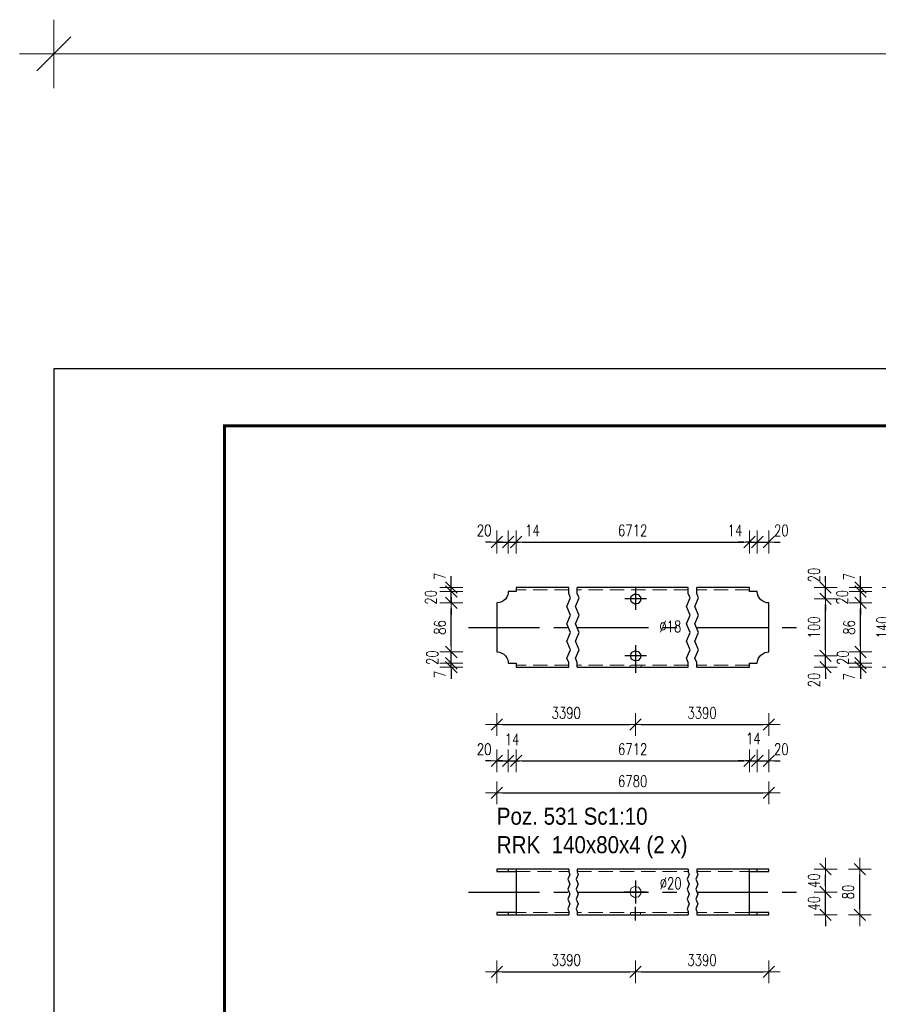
# Model space of a CAD drawing. Header units: millimetres. Extents: x -865 to -433, y 12374 to 12747.
# Tile 2 of 7: x -865 to -714, y 12560 to 12732. Entities that reach past the tile are written whole.
import ezdxf

# ---------------------------------------------------------------- set-up
doc = ezdxf.new("R2010")
doc.units = ezdxf.units.MM
doc.header["$LTSCALE"] = 10
doc.linetypes.add('HIDDEN', pattern=[0.375, 0.25, -0.125])
doc.linetypes.add('MITTE', pattern=[2, 1.25, -0.25, 0.25, -0.25])
doc.layers.get('Defpoints').update_dxf_attribs({"color": 1})
doc.layers.add('_FORMATKA', color=8, linetype='Continuous', plot=False)
for name, color, linetype, lineweight in [('_RAMKA', 7, 'Continuous', 35), ('PS_DIM', 4, 'Continuous', 13), ('PS_Hidden', 2, 'HIDDEN', 9), ('PS_Shape', 161, 'Continuous', 30), ('PS_SOLID', 7, 'Continuous', 30), ('PS_TEXT', 3, 'Continuous', 18)]:
    doc.layers.add(name, color=color, linetype=linetype, lineweight=lineweight)
doc.layers.add('PS_Mid', color=5, linetype='MITTE')
doc.styles.add('gil', font='txt', dxfattribs={"width": 0.9})
doc.styles.add('simplex', font='simplex.shx', dxfattribs={"width": 0.75})
doc.dimstyles.new('1_10_PRZ', dxfattribs={"dimtxt": 2, "dimasz": 1, "dimexe": 2, "dimexo": 5, "dimgap": 1, "dimtad": 1, "dimdec": 0, "dimlfac": 10, "dimtxsty": 'simplex', "dimblk": 'dimznak', "dimcen": 2, "dimse1": 1, "dimse2": 1, "dimclrt": 3, "dimadec": 1, "dimazin": 0, "dimtfac": 1, "dimtdec": 0, "dimtix": 1, "dimtmove": 2, "dimatfit": 3, "dimldrblk": 'dim-grot', "dimfxl": 1, "dimarcsym": 0})
doc.dimstyles.new('1_10_PRZ_DS1-LS10', dxfattribs={"dimtxt": 2, "dimasz": 1, "dimexe": 2, "dimexo": 5, "dimgap": 1, "dimtad": 1, "dimdec": 0, "dimlfac": 10, "dimtxsty": 'simplex', "dimblk": 'dimznak', "dimcen": 2, "dimse1": 1, "dimse2": 1, "dimclrt": 3, "dimadec": 1, "dimazin": 0, "dimtfac": 1, "dimtdec": 0, "dimtix": 1, "dimtmove": 2, "dimatfit": 3, "dimldrblk": 'dim-grot', "dimfxl": 1, "dimarcsym": 0})

# ---------------------------------------------------------------- blocks, each defined once
blk = doc.blocks.new('dim-grot')
blk.add_hatch(color=256).paths.add_polyline_path([(0, 0), (-2, 0.5), (-2, -0.5)])
blk.add_lwpolyline([(0, 0), (-2, 0.5), (-2, -0.5), (0, 0)])
blk = doc.blocks.new('dimznak')
at = {"color": 0}
for points in [[(0, 2), (0, -2)], [(-2, 0), (2, 0)]]:
    blk.add_lwpolyline(points, dxfattribs=at)
at = {"color": 2}
blk.add_lwpolyline([(1, 1), (-1, -1)], dxfattribs=at)
blk = doc.blocks.new('*D19')
at = {"layer": 'Defpoints', "color": 0, "transparency": 16777216}
for p in [(-756.86, 12620.75), (-723.47, 12620.75), (-736.86, 12618.75)]:
    blk.add_point(p, dxfattribs=at)
at = {"layer": 'PS_DIM', "color": 0, "lineweight": -2, "transparency": 16777216}
for p, q in [((-723.47, 12621.75), (-723.47, 12622.75)), ((-723.47, 12618.75), (-723.47, 12620.75)), ((-723.47, 12617.75), (-723.47, 12616.75))]:
    blk.add_line(p, q, dxfattribs=at)
for p, rotation in [((-723.47, 12620.75), 270), ((-723.47, 12618.75), 90)]:
    blk.add_blockref('dimznak', p, dxfattribs=dict(at, rotation=rotation))
at = {"layer": 'PS_DIM', "color": 3, "transparency": 16777216, "insert": (-725.51, 12616.53), "char_height": 2, "attachment_point": 5, "rotation": 90, "style": 'simplex'}
blk.add_mtext('20', dxfattribs=at)
blk = doc.blocks.new('*D21')
at = {"layer": 'Defpoints', "color": 0, "transparency": 16777216}
for p in [(-733.47, 12632.75), (-723.47, 12632.75), (-756.86, 12630.75)]:
    blk.add_point(p, dxfattribs=at)
at = {"layer": 'PS_DIM', "color": 0, "lineweight": -2, "transparency": 16777216}
for p, q in [((-723.47, 12633.75), (-723.47, 12634.75)), ((-723.47, 12630.75), (-723.47, 12632.75)), ((-723.47, 12629.75), (-723.47, 12628.75))]:
    blk.add_line(p, q, dxfattribs=at)
for p, rotation in [((-723.47, 12632.75), 270), ((-723.47, 12630.75), 90)]:
    blk.add_blockref('dimznak', p, dxfattribs=dict(at, rotation=rotation))
at = {"layer": 'PS_DIM', "color": 3, "transparency": 16777216, "insert": (-725.51, 12634.96), "char_height": 2, "attachment_point": 5, "rotation": 90, "style": 'simplex'}
blk.add_mtext('20', dxfattribs=at)
blk = doc.blocks.new('*D25')
at = {"layer": 'Defpoints', "color": 0, "transparency": 16777216}
for p in [(-756.86, 12579.29), (-723.47, 12579.29), (-733.47, 12575.29)]:
    blk.add_point(p, dxfattribs=at)
at = {"layer": 'PS_DIM', "color": 0, "lineweight": -2, "transparency": 16777216}
for p, q in [((-723.47, 12580.29), (-723.47, 12581.29)), ((-723.47, 12575.29), (-723.47, 12579.29)), ((-723.47, 12574.29), (-723.47, 12573.29))]:
    blk.add_line(p, q, dxfattribs=at)
for p, rotation in [((-723.47, 12579.29), 270), ((-723.47, 12575.29), 90)]:
    blk.add_blockref('dimznak', p, dxfattribs=dict(at, rotation=rotation))
at = {"layer": 'PS_DIM', "color": 3, "transparency": 16777216, "insert": (-725.51, 12577.29), "char_height": 2, "attachment_point": 5, "rotation": 90, "style": 'simplex'}
blk.add_mtext('40', dxfattribs=at)
blk = doc.blocks.new('*D69')
at = {"layer": 'Defpoints', "color": 0, "transparency": 16777216}
for p in [(-781.24, 12621.44), (-779.25, 12619.45), (-779.25, 12602.33)]:
    blk.add_point(p, dxfattribs=at)
at = {"layer": 'PS_DIM', "color": 0, "lineweight": -2, "transparency": 16777216}
for p, q in [((-782.24, 12602.33), (-783.24, 12602.33)), ((-781.24, 12602.33), (-779.25, 12602.33)), ((-778.25, 12602.33), (-777.25, 12602.33))]:
    blk.add_line(p, q, dxfattribs=at)
blk.add_blockref('dimznak', (-781.24, 12602.33), dxfattribs=at)
at = {"layer": 'PS_DIM', "color": 0, "lineweight": -2, "transparency": 16777216, "rotation": 180}
blk.add_blockref('dimznak', (-779.25, 12602.33), dxfattribs=at)
at = {"layer": 'PS_DIM', "color": 3, "transparency": 16777216, "insert": (-783.46, 12604.37), "char_height": 2, "attachment_point": 5, "style": 'simplex'}
blk.add_mtext('20', dxfattribs=at)
blk = doc.blocks.new('*D70')
at = {"layer": 'Defpoints', "color": 0, "transparency": 16777216}
for p in [(-779.25, 12619.45), (-777.86, 12618.75), (-777.86, 12602.33)]:
    blk.add_point(p, dxfattribs=at)
at = {"layer": 'PS_DIM', "color": 0, "lineweight": -2, "transparency": 16777216}
for p, q in [((-780.25, 12602.33), (-781.25, 12602.33)), ((-779.25, 12602.33), (-777.86, 12602.33)), ((-776.86, 12602.33), (-775.86, 12602.33))]:
    blk.add_line(p, q, dxfattribs=at)
blk.add_blockref('dimznak', (-779.25, 12602.33), dxfattribs=at)
at = {"layer": 'PS_DIM', "color": 0, "lineweight": -2, "transparency": 16777216, "rotation": 180}
blk.add_blockref('dimznak', (-777.86, 12602.33), dxfattribs=at)
at = {"layer": 'PS_DIM', "color": 3, "transparency": 16777216, "insert": (-778.56, 12606.09), "char_height": 2, "attachment_point": 5, "style": 'simplex'}
blk.add_mtext('14', dxfattribs=at)
blk = doc.blocks.new('*D72')
at = {"layer": 'Defpoints', "color": 0, "transparency": 16777216}
for p in [(-735.47, 12619.45), (-736.86, 12618.75), (-735.47, 12602.33)]:
    blk.add_point(p, dxfattribs=at)
at = {"layer": 'PS_DIM', "color": 0, "lineweight": -2, "transparency": 16777216}
for p, q in [((-737.86, 12602.33), (-738.86, 12602.33)), ((-736.86, 12602.33), (-735.47, 12602.33)), ((-734.47, 12602.33), (-733.47, 12602.33))]:
    blk.add_line(p, q, dxfattribs=at)
blk.add_blockref('dimznak', (-736.86, 12602.33), dxfattribs=at)
at = {"layer": 'PS_DIM', "color": 0, "lineweight": -2, "transparency": 16777216, "rotation": 180}
blk.add_blockref('dimznak', (-735.47, 12602.33), dxfattribs=at)
at = {"layer": 'PS_DIM', "color": 3, "transparency": 16777216, "insert": (-736.17, 12606.24), "char_height": 2, "attachment_point": 5, "style": 'simplex'}
blk.add_mtext('14', dxfattribs=at)
blk = doc.blocks.new('*D73')
at = {"layer": 'Defpoints', "color": 0, "transparency": 16777216}
for p in [(-733.47, 12621.44), (-735.47, 12619.45), (-733.47, 12602.33)]:
    blk.add_point(p, dxfattribs=at)
at = {"layer": 'PS_DIM', "color": 0, "lineweight": -2, "transparency": 16777216}
for p, q in [((-736.47, 12602.33), (-737.47, 12602.33)), ((-735.47, 12602.33), (-733.47, 12602.33)), ((-732.47, 12602.33), (-731.47, 12602.33))]:
    blk.add_line(p, q, dxfattribs=at)
blk.add_blockref('dimznak', (-735.47, 12602.33), dxfattribs=at)
at = {"layer": 'PS_DIM', "color": 0, "lineweight": -2, "transparency": 16777216, "rotation": 180}
blk.add_blockref('dimznak', (-733.47, 12602.33), dxfattribs=at)
at = {"layer": 'PS_DIM', "color": 3, "transparency": 16777216, "insert": (-731.26, 12604.37), "char_height": 2, "attachment_point": 5, "style": 'simplex'}
blk.add_mtext('20', dxfattribs=at)
blk = doc.blocks.new('*D74')
at = {"layer": 'Defpoints', "color": 0, "transparency": 16777216}
for p in [(-779.25, 12640.75), (-779.25, 12632.05), (-781.24, 12630.05)]:
    blk.add_point(p, dxfattribs=at)
at = {"layer": 'PS_DIM', "color": 0, "lineweight": -2, "transparency": 16777216}
for p, q in [((-782.24, 12640.75), (-783.24, 12640.75)), ((-781.24, 12640.75), (-779.25, 12640.75)), ((-778.25, 12640.75), (-777.25, 12640.75))]:
    blk.add_line(p, q, dxfattribs=at)
blk.add_blockref('dimznak', (-781.24, 12640.75), dxfattribs=at)
at = {"layer": 'PS_DIM', "color": 0, "lineweight": -2, "transparency": 16777216, "rotation": 180}
blk.add_blockref('dimznak', (-779.25, 12640.75), dxfattribs=at)
at = {"layer": 'PS_DIM', "color": 3, "transparency": 16777216, "insert": (-783.46, 12642.79), "char_height": 2, "attachment_point": 5, "style": 'simplex'}
blk.add_mtext('20', dxfattribs=at)
blk = doc.blocks.new('*D75')
at = {"layer": 'Defpoints', "color": 0, "transparency": 16777216}
for p in [(-777.86, 12640.75), (-777.86, 12632.75), (-779.25, 12632.05)]:
    blk.add_point(p, dxfattribs=at)
at = {"layer": 'PS_DIM', "color": 0, "lineweight": -2, "transparency": 16777216}
for p, q in [((-780.25, 12640.75), (-781.25, 12640.75)), ((-779.25, 12640.75), (-777.86, 12640.75)), ((-776.86, 12640.75), (-775.86, 12640.75))]:
    blk.add_line(p, q, dxfattribs=at)
blk.add_blockref('dimznak', (-779.25, 12640.75), dxfattribs=at)
at = {"layer": 'PS_DIM', "color": 0, "lineweight": -2, "transparency": 16777216, "rotation": 180}
blk.add_blockref('dimznak', (-777.86, 12640.75), dxfattribs=at)
at = {"layer": 'PS_DIM', "color": 3, "transparency": 16777216, "insert": (-774.98, 12642.79), "char_height": 2, "attachment_point": 5, "style": 'simplex'}
blk.add_mtext('14', dxfattribs=at)
blk = doc.blocks.new('*D77')
at = {"layer": 'Defpoints', "color": 0, "transparency": 16777216}
for p in [(-735.47, 12640.75), (-736.86, 12632.75), (-735.47, 12632.05)]:
    blk.add_point(p, dxfattribs=at)
at = {"layer": 'PS_DIM', "color": 0, "lineweight": -2, "transparency": 16777216}
for p, q in [((-737.86, 12640.75), (-738.86, 12640.75)), ((-736.86, 12640.75), (-735.47, 12640.75)), ((-734.47, 12640.75), (-733.47, 12640.75))]:
    blk.add_line(p, q, dxfattribs=at)
blk.add_blockref('dimznak', (-736.86, 12640.75), dxfattribs=at)
at = {"layer": 'PS_DIM', "color": 0, "lineweight": -2, "transparency": 16777216, "rotation": 180}
blk.add_blockref('dimznak', (-735.47, 12640.75), dxfattribs=at)
at = {"layer": 'PS_DIM', "color": 3, "transparency": 16777216, "insert": (-739.4, 12642.79), "char_height": 2, "attachment_point": 5, "style": 'simplex'}
blk.add_mtext('14', dxfattribs=at)
blk = doc.blocks.new('*D78')
at = {"layer": 'Defpoints', "color": 0, "transparency": 16777216}
for p in [(-733.47, 12640.75), (-735.47, 12632.05), (-733.47, 12630.05)]:
    blk.add_point(p, dxfattribs=at)
at = {"layer": 'PS_DIM', "color": 0, "lineweight": -2, "transparency": 16777216}
for p, q in [((-736.47, 12640.75), (-737.47, 12640.75)), ((-735.47, 12640.75), (-733.47, 12640.75)), ((-732.47, 12640.75), (-731.47, 12640.75))]:
    blk.add_line(p, q, dxfattribs=at)
blk.add_blockref('dimznak', (-735.47, 12640.75), dxfattribs=at)
at = {"layer": 'PS_DIM', "color": 0, "lineweight": -2, "transparency": 16777216, "rotation": 180}
blk.add_blockref('dimznak', (-733.47, 12640.75), dxfattribs=at)
at = {"layer": 'PS_DIM', "color": 3, "transparency": 16777216, "insert": (-731.26, 12642.79), "char_height": 2, "attachment_point": 5, "style": 'simplex'}
blk.add_mtext('20', dxfattribs=at)
blk = doc.blocks.new('*D79')
at = {"layer": 'Defpoints', "color": 0, "transparency": 16777216}
for p in [(-735.47, 12619.45), (-717.33, 12619.45), (-736.86, 12618.75)]:
    blk.add_point(p, dxfattribs=at)
at = {"layer": 'PS_DIM', "color": 0, "lineweight": -2, "transparency": 16777216}
for p, q in [((-717.33, 12620.45), (-717.33, 12621.45)), ((-717.33, 12618.75), (-717.33, 12619.45)), ((-717.33, 12617.75), (-717.33, 12616.75))]:
    blk.add_line(p, q, dxfattribs=at)
for p, rotation in [((-717.33, 12619.45), 270), ((-717.33, 12618.75), 90)]:
    blk.add_blockref('dimznak', p, dxfattribs=dict(at, rotation=rotation))
at = {"layer": 'PS_DIM', "color": 3, "transparency": 16777216, "insert": (-719.33, 12617.11), "char_height": 2, "attachment_point": 5, "rotation": 90, "style": 'simplex'}
blk.add_mtext('7', dxfattribs=at)
blk = doc.blocks.new('*D80')
at = {"layer": 'Defpoints', "color": 0, "transparency": 16777216}
for p in [(-733.47, 12621.44), (-717.33, 12621.44), (-735.47, 12619.45)]:
    blk.add_point(p, dxfattribs=at)
at = {"layer": 'PS_DIM', "color": 0, "lineweight": -2, "transparency": 16777216}
for p, q in [((-717.33, 12622.44), (-717.33, 12623.44)), ((-717.33, 12619.45), (-717.33, 12621.44)), ((-717.33, 12618.45), (-717.33, 12617.45))]:
    blk.add_line(p, q, dxfattribs=at)
for p, rotation in [((-717.33, 12621.44), 270), ((-717.33, 12619.45), 90)]:
    blk.add_blockref('dimznak', p, dxfattribs=dict(at, rotation=rotation))
at = {"layer": 'PS_DIM', "color": 3, "transparency": 16777216, "insert": (-720.44, 12620.44), "char_height": 2, "attachment_point": 5, "rotation": 90, "style": 'simplex'}
blk.add_mtext('20', dxfattribs=at)
blk = doc.blocks.new('*D82')
at = {"layer": 'Defpoints', "color": 0, "transparency": 16777216}
for p in [(-735.47, 12632.05), (-717.33, 12632.05), (-733.47, 12630.05)]:
    blk.add_point(p, dxfattribs=at)
at = {"layer": 'PS_DIM', "color": 0, "lineweight": -2, "transparency": 16777216}
for p, q in [((-717.33, 12633.05), (-717.33, 12634.05)), ((-717.33, 12630.05), (-717.33, 12632.05)), ((-717.33, 12629.05), (-717.33, 12628.05))]:
    blk.add_line(p, q, dxfattribs=at)
for p, rotation in [((-717.33, 12632.05), 270), ((-717.33, 12630.05), 90)]:
    blk.add_blockref('dimznak', p, dxfattribs=dict(at, rotation=rotation))
at = {"layer": 'PS_DIM', "color": 3, "transparency": 16777216, "insert": (-720.56, 12631.05), "char_height": 2, "attachment_point": 5, "rotation": 90, "style": 'simplex'}
blk.add_mtext('20', dxfattribs=at)
blk = doc.blocks.new('*D83')
at = {"layer": 'Defpoints', "color": 0, "transparency": 16777216}
for p in [(-736.86, 12632.75), (-717.33, 12632.75), (-735.47, 12632.05)]:
    blk.add_point(p, dxfattribs=at)
at = {"layer": 'PS_DIM', "color": 0, "lineweight": -2, "transparency": 16777216}
for p, q in [((-717.33, 12633.75), (-717.33, 12634.75)), ((-717.33, 12632.05), (-717.33, 12632.75)), ((-717.33, 12631.05), (-717.33, 12630.05))]:
    blk.add_line(p, q, dxfattribs=at)
for p, rotation in [((-717.33, 12632.75), 270), ((-717.33, 12632.05), 90)]:
    blk.add_blockref('dimznak', p, dxfattribs=dict(at, rotation=rotation))
at = {"layer": 'PS_DIM', "color": 3, "transparency": 16777216, "insert": (-719.33, 12634.67), "char_height": 2, "attachment_point": 5, "rotation": 90, "style": 'simplex'}
blk.add_mtext('7', dxfattribs=at)
blk = doc.blocks.new('*D84')
at = {"layer": 'Defpoints', "color": 0, "transparency": 16777216}
for p in [(-789.23, 12619.45), (-779.25, 12619.45), (-777.86, 12618.75)]:
    blk.add_point(p, dxfattribs=at)
at = {"layer": 'PS_DIM', "color": 0, "lineweight": -2, "transparency": 16777216}
for p, q in [((-789.23, 12620.45), (-789.23, 12621.45)), ((-789.23, 12618.75), (-789.23, 12619.45)), ((-789.23, 12617.75), (-789.23, 12616.75))]:
    blk.add_line(p, q, dxfattribs=at)
for p, rotation in [((-789.23, 12619.45), 270), ((-789.23, 12618.75), 90)]:
    blk.add_blockref('dimznak', p, dxfattribs=dict(at, rotation=rotation))
at = {"layer": 'PS_DIM', "color": 3, "transparency": 16777216, "insert": (-791.23, 12617.48), "char_height": 2, "attachment_point": 5, "rotation": 90, "style": 'simplex'}
blk.add_mtext('7', dxfattribs=at)
blk = doc.blocks.new('*D85')
at = {"layer": 'Defpoints', "color": 0, "transparency": 16777216}
for p in [(-789.23, 12621.44), (-781.24, 12621.44), (-779.25, 12619.45)]:
    blk.add_point(p, dxfattribs=at)
at = {"layer": 'PS_DIM', "color": 0, "lineweight": -2, "transparency": 16777216}
for p, q in [((-789.23, 12622.44), (-789.23, 12623.44)), ((-789.23, 12619.45), (-789.23, 12621.44)), ((-789.23, 12618.45), (-789.23, 12617.45))]:
    blk.add_line(p, q, dxfattribs=at)
for p, rotation in [((-789.23, 12621.44), 270), ((-789.23, 12619.45), 90)]:
    blk.add_blockref('dimznak', p, dxfattribs=dict(at, rotation=rotation))
at = {"layer": 'PS_DIM', "color": 3, "transparency": 16777216, "insert": (-792.57, 12620.44), "char_height": 2, "attachment_point": 5, "rotation": 90, "style": 'simplex'}
blk.add_mtext('20', dxfattribs=at)
blk = doc.blocks.new('*D87')
at = {"layer": 'Defpoints', "color": 0, "transparency": 16777216}
for p in [(-789.23, 12632.05), (-779.25, 12632.05), (-781.24, 12630.05)]:
    blk.add_point(p, dxfattribs=at)
at = {"layer": 'PS_DIM', "color": 0, "lineweight": -2, "transparency": 16777216}
for p, q in [((-789.23, 12633.05), (-789.23, 12634.05)), ((-789.23, 12630.05), (-789.23, 12632.05)), ((-789.23, 12629.05), (-789.23, 12628.05))]:
    blk.add_line(p, q, dxfattribs=at)
for p, rotation in [((-789.23, 12632.05), 270), ((-789.23, 12630.05), 90)]:
    blk.add_blockref('dimznak', p, dxfattribs=dict(at, rotation=rotation))
at = {"layer": 'PS_DIM', "color": 3, "transparency": 16777216, "insert": (-792.84, 12631.05), "char_height": 2, "attachment_point": 5, "rotation": 90, "style": 'simplex'}
blk.add_mtext('20', dxfattribs=at)
blk = doc.blocks.new('*D88')
at = {"layer": 'Defpoints', "color": 0, "transparency": 16777216}
for p in [(-789.23, 12632.75), (-777.86, 12632.75), (-779.25, 12632.05)]:
    blk.add_point(p, dxfattribs=at)
at = {"layer": 'PS_DIM', "color": 0, "lineweight": -2, "transparency": 16777216}
for p, q in [((-789.23, 12633.75), (-789.23, 12634.75)), ((-789.23, 12632.05), (-789.23, 12632.75)), ((-789.23, 12631.05), (-789.23, 12630.05))]:
    blk.add_line(p, q, dxfattribs=at)
for p, rotation in [((-789.23, 12632.75), 270), ((-789.23, 12632.05), 90)]:
    blk.add_blockref('dimznak', p, dxfattribs=dict(at, rotation=rotation))
at = {"layer": 'PS_DIM', "color": 3, "transparency": 16777216, "insert": (-791.23, 12634.72), "char_height": 2, "attachment_point": 5, "rotation": 90, "style": 'simplex'}
blk.add_mtext('7', dxfattribs=at)
blk = doc.blocks.new('*D90')
at = {"color": 252, "lineweight": -2, "transparency": 16777216}
blk.add_line((-417, 352.33), (-3, 352.33), dxfattribs=at)
at = {"layer": 'Defpoints', "color": 0, "transparency": 16777216}
for p in [(0, 352.33), (-420, 297), (0, 297)]:
    blk.add_point(p, dxfattribs=at)
at = {"color": 252, "lineweight": -2, "transparency": 16777216, "xscale": 3, "yscale": 3, "zscale": 3, "rotation": 180}
blk.add_blockref('dimznak', (-420, 352.33), dxfattribs=at)
at = {"color": 252, "lineweight": -2, "transparency": 16777216, "xscale": 3, "yscale": 3, "zscale": 3}
blk.add_blockref('dimznak', (0, 352.33), dxfattribs=at)
at = {"color": 252, "transparency": 16777216, "insert": (-210, 362.83), "char_height": 15, "attachment_point": 5, "style": 'simplex'}
blk.add_mtext('420', dxfattribs=at)
blk = doc.blocks.new('*X99')
at = {"color": 1}
for p, q in [((-768.61, 12631.71), (-768.61, 12632.75)), ((-767.11, 12631.71), (-767.11, 12632.75)), ((-747.61, 12631.71), (-747.61, 12632.75)), ((-746.11, 12631.71), (-746.11, 12632.75)), ((-768.93, 12629.43), (-768.29, 12630.95)), ((-768.29, 12630.95), (-768.61, 12631.71)), ((-767.43, 12629.43), (-766.79, 12630.95)), ((-766.79, 12630.95), (-767.11, 12631.71)), ((-747.93, 12629.43), (-747.29, 12630.95)), ((-747.29, 12630.95), (-747.61, 12631.71)), ((-746.43, 12629.43), (-745.79, 12630.95)), ((-745.79, 12630.95), (-746.11, 12631.71)), ((-768.29, 12627.91), (-768.93, 12629.43)), ((-766.79, 12627.91), (-767.43, 12629.43)), ((-747.29, 12627.91), (-747.93, 12629.43)), ((-745.79, 12627.91), (-746.43, 12629.43)), ((-768.93, 12626.4), (-768.29, 12627.91)), ((-767.43, 12626.4), (-766.79, 12627.91)), ((-747.93, 12626.4), (-747.29, 12627.91)), ((-746.43, 12626.4), (-745.79, 12627.91)), ((-768.29, 12624.88), (-768.93, 12626.4)), ((-766.79, 12624.88), (-767.43, 12626.4)), ((-747.29, 12624.88), (-747.93, 12626.4)), ((-745.79, 12624.88), (-746.43, 12626.4)), ((-768.93, 12623.36), (-768.29, 12624.88)), ((-767.43, 12623.36), (-766.79, 12624.88)), ((-747.93, 12623.36), (-747.29, 12624.88)), ((-746.43, 12623.36), (-745.79, 12624.88)), ((-768.29, 12621.84), (-768.93, 12623.36)), ((-766.79, 12621.84), (-767.43, 12623.36)), ((-747.29, 12621.84), (-747.93, 12623.36)), ((-745.79, 12621.84), (-746.43, 12623.36)), ((-768.93, 12620.33), (-768.29, 12621.84)), ((-767.43, 12620.33), (-766.79, 12621.84)), ((-747.93, 12620.33), (-747.29, 12621.84)), ((-746.43, 12620.33), (-745.79, 12621.84)), ((-768.61, 12619.57), (-768.93, 12620.33)), ((-768.61, 12618.75), (-768.61, 12619.57)), ((-767.11, 12619.57), (-767.43, 12620.33)), ((-767.11, 12618.75), (-767.11, 12619.57)), ((-747.61, 12619.57), (-747.93, 12620.33)), ((-747.61, 12618.75), (-747.61, 12619.57)), ((-746.11, 12619.57), (-746.43, 12620.33)), ((-746.11, 12618.75), (-746.11, 12619.57))]:
    blk.add_line(p, q, dxfattribs=at)
at = {"layer": 'PS_Hidden', "color": 2, "linetype": 'HIDDEN'}
for p, q in [((-768.61, 12632.35), (-777.86, 12632.35)), ((-747.61, 12632.35), (-767.11, 12632.35)), ((-736.86, 12632.35), (-746.11, 12632.35)), ((-768.61, 12619.15), (-777.86, 12619.15)), ((-747.61, 12619.15), (-767.11, 12619.15)), ((-757.8, 12619.15), (-757.8, 12618.75)), ((-755.86, 12618.75), (-755.86, 12619.15)), ((-736.86, 12619.15), (-746.11, 12619.15))]:
    blk.add_line(p, q, dxfattribs=at)
at = {"layer": 'PS_Mid', "color": 5, "linetype": 'MITTE'}
for p, q in [((-756.86, 12632.65), (-756.86, 12628.85)), ((-754.96, 12630.75), (-758.76, 12630.75)), ((-786.24, 12625.75), (-768.61, 12625.75)), ((-767.11, 12625.75), (-747.61, 12625.75)), ((-746.11, 12625.75), (-728.47, 12625.75)), ((-756.86, 12622.65), (-756.86, 12618.85)), ((-754.96, 12620.75), (-758.76, 12620.75)), ((-756.86, 12620.15), (-756.86, 12617.75))]:
    blk.add_line(p, q, dxfattribs=at)
at = {"layer": 'PS_SOLID', "color": 7, "linetype": 'Continuous'}
for p, q in [((-768.61, 12632.75), (-777.86, 12632.75)), ((-777.86, 12632.75), (-777.86, 12632.05)), ((-757.01, 12632.75), (-767.11, 12632.75)), ((-747.61, 12632.75), (-757.01, 12632.75)), ((-736.86, 12632.75), (-746.11, 12632.75)), ((-736.86, 12632.05), (-736.86, 12632.75)), ((-779.49, 12631.07), (-779.73, 12630.74)), ((-779.33, 12631.45), (-779.49, 12631.07)), ((-779.25, 12631.84), (-779.33, 12631.45)), ((-777.86, 12632.05), (-779.25, 12632.05)), ((-779.25, 12632.05), (-779.25, 12631.84)), ((-757.76, 12630.75), (-757.55, 12631.32)), ((-757.55, 12631.32), (-757.01, 12631.63)), ((-757.01, 12631.63), (-756.41, 12631.52)), ((-756.41, 12631.52), (-756.01, 12631.05)), ((-756.01, 12631.05), (-756.01, 12630.44)), ((-735.47, 12632.05), (-736.86, 12632.05)), ((-735.43, 12631.64), (-735.47, 12632.05)), ((-735.31, 12631.26), (-735.43, 12631.64)), ((-735.11, 12630.9), (-735.31, 12631.26)), ((-734.85, 12630.6), (-735.11, 12630.9)), ((-781.14, 12630.05), (-781.24, 12630.05)), ((-781.24, 12630.05), (-781.24, 12621.44)), ((-780.74, 12630.11), (-781.14, 12630.05)), ((-780.36, 12630.25), (-780.74, 12630.11)), ((-780.02, 12630.46), (-780.36, 12630.25)), ((-779.73, 12630.74), (-780.02, 12630.46)), ((-757.55, 12630.17), (-757.76, 12630.75)), ((-757.01, 12629.86), (-757.55, 12630.17)), ((-756.41, 12629.97), (-757.01, 12629.86)), ((-756.01, 12630.44), (-756.41, 12629.97)), ((-734.53, 12630.35), (-734.85, 12630.6)), ((-734.17, 12630.17), (-734.53, 12630.35)), ((-733.78, 12630.07), (-734.17, 12630.17)), ((-733.47, 12630.05), (-733.78, 12630.07)), ((-733.47, 12621.44), (-733.47, 12630.05)), ((-781.24, 12621.44), (-781.14, 12621.44)), ((-781.14, 12621.44), (-780.74, 12621.38)), ((-780.74, 12621.38), (-780.36, 12621.24)), ((-780.36, 12621.24), (-780.02, 12621.03)), ((-780.02, 12621.03), (-779.73, 12620.75)), ((-779.73, 12620.75), (-779.49, 12620.42)), ((-757.76, 12620.75), (-757.55, 12621.32)), ((-757.55, 12620.17), (-757.76, 12620.75)), ((-757.55, 12621.32), (-757.01, 12621.63)), ((-757.01, 12621.63), (-756.41, 12621.52)), ((-756.41, 12621.52), (-756.01, 12621.05)), ((-756.01, 12621.05), (-756.01, 12620.44)), ((-735.31, 12620.23), (-735.11, 12620.59)), ((-735.11, 12620.59), (-734.85, 12620.9)), ((-734.85, 12620.9), (-734.53, 12621.14)), ((-734.53, 12621.14), (-734.17, 12621.32)), ((-734.17, 12621.32), (-733.78, 12621.42)), ((-733.78, 12621.42), (-733.47, 12621.44)), ((-779.49, 12620.42), (-779.33, 12620.04)), ((-779.33, 12620.04), (-779.25, 12619.65)), ((-779.25, 12619.65), (-779.25, 12619.45)), ((-779.25, 12619.45), (-777.86, 12619.45)), ((-777.86, 12619.45), (-777.86, 12618.75)), ((-757.01, 12619.86), (-757.55, 12620.17)), ((-756.41, 12619.97), (-757.01, 12619.86)), ((-756.01, 12620.44), (-756.41, 12619.97)), ((-736.86, 12618.75), (-736.86, 12619.45)), ((-736.86, 12619.45), (-735.47, 12619.45)), ((-735.47, 12619.45), (-735.43, 12619.85)), ((-735.43, 12619.85), (-735.31, 12620.23)), ((-777.86, 12618.75), (-768.61, 12618.75)), ((-767.11, 12618.75), (-756.68, 12618.75)), ((-756.68, 12618.75), (-747.61, 12618.75)), ((-746.11, 12618.75), (-736.86, 12618.75))]:
    blk.add_line(p, q, dxfattribs=at)
blk = doc.blocks.new('*X100')
at = {"color": 3, "style": 'gil', "width": 0.9}
for s, p in [('Poz. 531 Sc1:10', (-781.24, 12591.1)), ('RRK  140x80x4 (2 x)', (-781.24, 12586.1))]:
    blk.add_text(s, height=3, dxfattribs=at).set_placement(p)
blk = doc.blocks.new('*X101')
at = {"color": 1}
for p, q in [((-768.61, 12583.29), (-768.61, 12582.82)), ((-768.61, 12582.82), (-768.42, 12582.39)), ((-767.11, 12583.29), (-767.11, 12582.82)), ((-767.11, 12582.82), (-766.92, 12582.39)), ((-747.61, 12583.29), (-747.61, 12582.82)), ((-747.61, 12582.82), (-747.42, 12582.39)), ((-746.11, 12583.29), (-746.11, 12582.82)), ((-746.11, 12582.82), (-745.92, 12582.39)), ((-768.42, 12582.39), (-768.79, 12581.52)), ((-768.79, 12581.52), (-768.42, 12580.66)), ((-766.92, 12582.39), (-767.29, 12581.52)), ((-767.29, 12581.52), (-766.92, 12580.66)), ((-747.42, 12582.39), (-747.79, 12581.52)), ((-747.79, 12581.52), (-747.42, 12580.66)), ((-745.92, 12582.39), (-746.29, 12581.52)), ((-746.29, 12581.52), (-745.92, 12580.66)), ((-768.42, 12580.66), (-768.79, 12579.79)), ((-768.79, 12579.79), (-768.42, 12578.92)), ((-766.92, 12580.66), (-767.29, 12579.79)), ((-767.29, 12579.79), (-766.92, 12578.92)), ((-747.42, 12580.66), (-747.79, 12579.79)), ((-747.79, 12579.79), (-747.42, 12578.92)), ((-745.92, 12580.66), (-746.29, 12579.79)), ((-746.29, 12579.79), (-745.92, 12578.92)), ((-768.42, 12578.92), (-768.79, 12578.06)), ((-768.79, 12578.06), (-768.42, 12577.19)), ((-766.92, 12578.92), (-767.29, 12578.06)), ((-767.29, 12578.06), (-766.92, 12577.19)), ((-747.42, 12578.92), (-747.79, 12578.06)), ((-747.79, 12578.06), (-747.42, 12577.19)), ((-745.92, 12578.92), (-746.29, 12578.06)), ((-746.29, 12578.06), (-745.92, 12577.19)), ((-768.42, 12577.19), (-768.79, 12576.32)), ((-768.79, 12576.32), (-768.61, 12575.89)), ((-768.61, 12575.89), (-768.61, 12575.29)), ((-766.92, 12577.19), (-767.29, 12576.32)), ((-767.29, 12576.32), (-767.11, 12575.89)), ((-767.11, 12575.89), (-767.11, 12575.29)), ((-747.42, 12577.19), (-747.79, 12576.32)), ((-747.79, 12576.32), (-747.61, 12575.89)), ((-747.61, 12575.89), (-747.61, 12575.29)), ((-745.92, 12577.19), (-746.29, 12576.32)), ((-746.29, 12576.32), (-746.11, 12575.89)), ((-746.11, 12575.89), (-746.11, 12575.29))]:
    blk.add_line(p, q, dxfattribs=at)
at = {"layer": 'PS_Hidden', "color": 2, "linetype": 'HIDDEN'}
for p, q in [((-777.86, 12582.89), (-768.61, 12582.89)), ((-767.11, 12582.89), (-747.61, 12582.89)), ((-746.11, 12582.89), (-736.86, 12582.89)), ((-757.86, 12579.29), (-757.62, 12579.94)), ((-757.62, 12578.65), (-757.86, 12579.29)), ((-757.62, 12579.94), (-757.03, 12580.28)), ((-757.03, 12580.28), (-756.36, 12580.16)), ((-756.36, 12580.16), (-755.92, 12579.64)), ((-755.92, 12579.64), (-755.92, 12578.95)), ((-757.03, 12578.31), (-757.62, 12578.65)), ((-756.36, 12578.43), (-757.03, 12578.31)), ((-755.92, 12578.95), (-756.36, 12578.43)), ((-768.61, 12575.69), (-777.86, 12575.69)), ((-747.61, 12575.69), (-767.11, 12575.69)), ((-757.76, 12575.69), (-757.76, 12575.29)), ((-756.01, 12575.29), (-756.01, 12575.69)), ((-736.86, 12575.69), (-746.11, 12575.69))]:
    blk.add_line(p, q, dxfattribs=at)
at = {"layer": 'PS_Mid', "color": 5, "linetype": 'MITTE'}
for p, q in [((-756.86, 12581.29), (-756.86, 12577.29)), ((-786.24, 12579.29), (-768.61, 12579.29)), ((-767.11, 12579.29), (-747.61, 12579.29)), ((-754.86, 12579.29), (-758.86, 12579.29)), ((-746.11, 12579.29), (-728.47, 12579.29)), ((-756.86, 12574.29), (-756.86, 12576.69)), ((-756.86, 12574.29), (-756.86, 12576.69))]:
    blk.add_line(p, q, dxfattribs=at)
at = {"layer": 'PS_SOLID', "color": 7, "linetype": 'Continuous'}
for p, q in [((-781.14, 12583.29), (-781.24, 12583.29)), ((-781.24, 12583.29), (-781.24, 12582.89)), ((-781.24, 12582.89), (-781.14, 12582.89)), ((-780.74, 12583.29), (-781.14, 12583.29)), ((-781.14, 12582.89), (-780.74, 12582.89)), ((-780.36, 12583.29), (-780.74, 12583.29)), ((-780.74, 12582.89), (-780.36, 12582.89)), ((-780.02, 12583.29), (-780.36, 12583.29)), ((-780.36, 12582.89), (-780.02, 12582.89)), ((-779.73, 12583.29), (-780.02, 12583.29)), ((-780.02, 12582.89), (-779.73, 12582.89)), ((-779.49, 12583.29), (-779.73, 12583.29)), ((-779.73, 12582.89), (-779.49, 12582.89)), ((-779.33, 12583.29), (-779.49, 12583.29)), ((-779.49, 12582.89), (-779.33, 12582.89)), ((-779.25, 12583.29), (-779.33, 12583.29)), ((-779.33, 12582.89), (-779.25, 12582.89)), ((-777.86, 12583.29), (-779.25, 12583.29)), ((-779.25, 12583.29), (-779.25, 12582.89)), ((-779.25, 12582.89), (-777.86, 12582.89)), ((-768.61, 12583.29), (-777.86, 12583.29)), ((-777.86, 12583.29), (-777.86, 12575.29)), ((-747.61, 12583.29), (-767.11, 12583.29)), ((-736.86, 12583.29), (-746.11, 12583.29)), ((-735.47, 12583.29), (-736.86, 12583.29)), ((-736.86, 12575.29), (-736.86, 12583.29)), ((-736.86, 12582.89), (-735.47, 12582.89)), ((-735.43, 12583.29), (-735.47, 12583.29)), ((-735.47, 12582.89), (-735.47, 12583.29)), ((-735.47, 12582.89), (-735.43, 12582.89)), ((-735.31, 12583.29), (-735.43, 12583.29)), ((-735.43, 12582.89), (-735.31, 12582.89)), ((-735.11, 12583.29), (-735.31, 12583.29)), ((-735.31, 12582.89), (-735.11, 12582.89)), ((-734.85, 12583.29), (-735.11, 12583.29)), ((-735.11, 12582.89), (-734.85, 12582.89)), ((-734.53, 12583.29), (-734.85, 12583.29)), ((-734.85, 12582.89), (-734.53, 12582.89)), ((-734.17, 12583.29), (-734.53, 12583.29)), ((-734.53, 12582.89), (-734.17, 12582.89)), ((-733.78, 12583.29), (-734.17, 12583.29)), ((-734.17, 12582.89), (-733.78, 12582.89)), ((-733.47, 12583.29), (-733.78, 12583.29)), ((-733.78, 12582.89), (-733.47, 12582.89)), ((-733.47, 12582.89), (-733.47, 12583.29)), ((-781.14, 12575.69), (-781.24, 12575.69)), ((-781.24, 12575.69), (-781.24, 12575.29)), ((-780.74, 12575.69), (-781.14, 12575.69)), ((-780.36, 12575.69), (-780.74, 12575.69)), ((-780.02, 12575.69), (-780.36, 12575.69)), ((-779.73, 12575.69), (-780.02, 12575.69)), ((-779.49, 12575.69), (-779.73, 12575.69)), ((-779.33, 12575.69), (-779.49, 12575.69)), ((-779.25, 12575.69), (-779.33, 12575.69)), ((-777.86, 12575.69), (-779.25, 12575.69)), ((-779.25, 12575.69), (-779.25, 12575.29)), ((-735.47, 12575.69), (-736.86, 12575.69)), ((-735.43, 12575.69), (-735.47, 12575.69)), ((-735.47, 12575.29), (-735.47, 12575.69)), ((-735.31, 12575.69), (-735.43, 12575.69)), ((-735.11, 12575.69), (-735.31, 12575.69)), ((-734.85, 12575.69), (-735.11, 12575.69)), ((-734.65, 12575.69), (-734.85, 12575.69)), ((-734.53, 12575.69), (-734.65, 12575.69)), ((-734.17, 12575.69), (-734.53, 12575.69)), ((-733.78, 12575.69), (-734.17, 12575.69)), ((-733.47, 12575.69), (-733.78, 12575.69)), ((-733.47, 12575.29), (-733.47, 12575.69)), ((-781.24, 12575.29), (-781.14, 12575.29)), ((-781.14, 12575.29), (-780.74, 12575.29)), ((-780.74, 12575.29), (-780.36, 12575.29)), ((-780.36, 12575.29), (-780.02, 12575.29)), ((-780.02, 12575.29), (-779.73, 12575.29)), ((-779.73, 12575.29), (-779.49, 12575.29)), ((-779.49, 12575.29), (-779.33, 12575.29)), ((-779.33, 12575.29), (-779.25, 12575.29)), ((-779.25, 12575.29), (-777.86, 12575.29)), ((-777.86, 12575.29), (-768.61, 12575.29)), ((-767.11, 12575.29), (-757.01, 12575.29)), ((-757.01, 12575.29), (-747.61, 12575.29)), ((-746.11, 12575.29), (-736.86, 12575.29)), ((-736.86, 12575.29), (-735.47, 12575.29)), ((-735.47, 12575.29), (-735.43, 12575.29)), ((-735.43, 12575.29), (-735.31, 12575.29)), ((-735.31, 12575.29), (-735.11, 12575.29)), ((-735.11, 12575.29), (-734.85, 12575.29)), ((-734.85, 12575.29), (-734.53, 12575.29)), ((-734.53, 12575.29), (-734.17, 12575.29)), ((-734.17, 12575.29), (-733.78, 12575.29)), ((-733.78, 12575.29), (-733.47, 12575.29))]:
    blk.add_line(p, q, dxfattribs=at)
blk = doc.blocks.new('*U89')
at = {"layer": '_FORMATKA', "lineweight": -3}
blk.add_lwpolyline([(-420, 0), (0, 0), (0, 297), (-420, 297)], close=True, dxfattribs=at)
at = {"layer": '_RAMKA', "lineweight": -3, "const_width": 0.5}
blk.add_lwpolyline([(-390, 10), (-10, 10), (-10, 287), (-390, 287)], close=True, dxfattribs=at)
dim = blk.add_linear_dim(base=(0, 352.33), p1=(-420, 297), p2=(0, 297), dimstyle='1_10_PRZ', override={"dimscale": 3, "dimtxt": 5, "dimlfac": 1, "dimclrd": 252, "dimclrt": 252})
dim.commit()
dim.dimension.update_dxf_attribs({"geometry": '*D90', "text_midpoint": (-210, 362.83)})

msp = doc.modelspace()

# ---------------------------------------------------------------- block references
at = {"layer": 'PS_DIM'}
msp.add_blockref('*U89', (-439.07, 12374.14), dxfattribs=at)
at = {"layer": 'PS_Shape', "color": 136}
for name in ['*X99', '*X101']:
    msp.add_blockref(name, (0, 0), dxfattribs=at)
at = {"layer": 'PS_TEXT'}
msp.add_blockref('*X100', (0, 0), dxfattribs=at)

# ---------------------------------------------------------------- texts
at = {"layer": 'PS_DIM', "char_height": 2, "attachment_point": 7, "style": 'simplex'}
for s, insert in [('\\A1;%%c18', (-752.69, 12624.92)), ('\\A1;%%c20', (-752.62, 12579.81))]:
    msp.add_mtext(s, dxfattribs=dict(at, insert=insert))

# ---------------------------------------------------------------- dimensions: what is measured, and where the dimension line sits
at = {"layer": 'PS_DIM'}
for base, p1, p2, picture, middle in [((-779.25, 12640.75), (-781.24, 12630.05), (-779.25, 12632.05), '*D74', (-783.46, 12642.79)), ((-777.86, 12640.75), (-779.25, 12632.05), (-777.86, 12632.75), '*D75', (-774.98, 12642.79)), ((-735.47, 12640.75), (-736.86, 12632.75), (-735.47, 12632.05), '*D77', (-739.4, 12642.79)), ((-733.47, 12640.75), (-735.47, 12632.05), (-733.47, 12630.05), '*D78', (-731.26, 12642.79)), ((-779.25, 12602.33), (-781.24, 12621.44), (-779.25, 12619.45), '*D69', (-783.46, 12604.37)), ((-733.47, 12602.33), (-735.47, 12619.45), (-733.47, 12621.44), '*D73', (-731.26, 12604.37)), ((-777.86, 12602.33), (-779.25, 12619.45), (-777.86, 12618.75), '*D70', (-778.56, 12606.09)), ((-735.47, 12602.33), (-736.86, 12618.75), (-735.47, 12619.45), '*D72', (-736.17, 12606.24))]:
    dim = msp.add_linear_dim(base=base, p1=p1, p2=p2, dimstyle='1_10_PRZ_DS1-LS10', dxfattribs=at)
    dim.commit()
    dim.dimension.update_dxf_attribs({"geometry": picture, "text_midpoint": middle, "dimtype": 128})
for base, p1, p2, location, text in [((-736.86, 12640.75), (-777.86, 12632.75), (-736.86, 12632.75), (-757.36, 12642.79), '6712'), ((-733.47, 12608.7), (-756.86, 12620.75), (-733.47, 12632.75), (-745.17, 12610.74), '3390'), ((-756.86, 12608.7), (-781.24, 12630.05), (-756.86, 12620.75), (-769.05, 12610.74), '3390'), ((-733.47, 12596.71), (-781.24, 12618.75), (-733.47, 12618.75), (-757.36, 12598.75), '6780'), ((-736.86, 12602.33), (-777.86, 12618.75), (-736.86, 12618.75), (-757.36, 12604.37), '6712'), ((-756.86, 12565.29), (-781.24, 12575.29), (-756.86, 12579.29), (-769.05, 12567.33), '3390'), ((-733.47, 12565.29), (-756.86, 12579.29), (-733.47, 12575.29), (-745.17, 12567.33), '3390')]:
    msp.add_linear_dim(base=base, p1=p1, p2=p2, location=location, text=text, dimstyle='1_10_PRZ_DS1-LS10', dxfattribs=at).render()
for base, p1, p2, text, picture, middle in [((-723.47, 12632.75), (-756.86, 12630.75), (-733.47, 12632.75), '20', '*D21', (-725.51, 12634.96)), ((-723.47, 12620.75), (-736.86, 12618.75), (-756.86, 12620.75), '20', '*D19', (-725.51, 12616.53)), ((-723.47, 12579.29), (-733.47, 12575.29), (-756.86, 12579.29), '40', '*D25', (-725.51, 12577.29))]:
    dim = msp.add_linear_dim(base=base, p1=p1, p2=p2, angle=90, text=text, dimstyle='1_10_PRZ_DS1-LS10', dxfattribs=at)
    dim.commit()
    dim.dimension.update_dxf_attribs({"geometry": picture, "text_midpoint": middle, "dimtype": 128})
for base, p1, p2, picture, middle in [((-789.23, 12632.75), (-779.25, 12632.05), (-777.86, 12632.75), '*D88', (-791.23, 12634.72)), ((-717.33, 12632.75), (-735.47, 12632.05), (-736.86, 12632.75), '*D83', (-719.33, 12634.67)), ((-789.23, 12632.05), (-781.24, 12630.05), (-779.25, 12632.05), '*D87', (-792.84, 12631.05)), ((-717.33, 12632.05), (-733.47, 12630.05), (-735.47, 12632.05), '*D82', (-720.56, 12631.05)), ((-789.23, 12621.44), (-779.25, 12619.45), (-781.24, 12621.44), '*D85', (-792.57, 12620.44)), ((-717.33, 12621.44), (-735.47, 12619.45), (-733.47, 12621.44), '*D80', (-720.44, 12620.44)), ((-789.23, 12619.45), (-777.86, 12618.75), (-779.25, 12619.45), '*D84', (-791.23, 12617.48)), ((-717.33, 12619.45), (-736.86, 12618.75), (-735.47, 12619.45), '*D79', (-719.33, 12617.11))]:
    dim = msp.add_linear_dim(base=base, p1=p1, p2=p2, angle=90, dimstyle='1_10_PRZ', dxfattribs=at)
    dim.commit()
    dim.dimension.update_dxf_attribs({"geometry": picture, "text_midpoint": middle, "dimtype": 128})
for base, p1, p2, location, text in [((-711.47, 12632.75), (-733.47, 12618.75), (-733.47, 12632.75), (-713.51, 12625.75), '140'), ((-723.47, 12630.75), (-756.86, 12620.75), (-756.86, 12630.75), (-725.51, 12625.75), '100'), ((-723.47, 12583.29), (-756.86, 12579.29), (-733.47, 12583.29), (-725.51, 12581.29), '40'), ((-717.47, 12583.29), (-733.47, 12575.29), (-733.47, 12583.29), (-719.51, 12579.29), '80')]:
    msp.add_linear_dim(base=base, p1=p1, p2=p2, angle=90, location=location, text=text, dimstyle='1_10_PRZ_DS1-LS10', dxfattribs=at).render()
for base, p1, p2 in [((-789.23, 12630.05), (-781.24, 12621.44), (-781.24, 12630.05)), ((-717.33, 12630.05), (-733.47, 12621.44), (-733.47, 12630.05))]:
    msp.add_linear_dim(base=base, p1=p1, p2=p2, angle=90, dimstyle='1_10_PRZ', dxfattribs=at).render()

doc.saveas('drawing.dxf')
